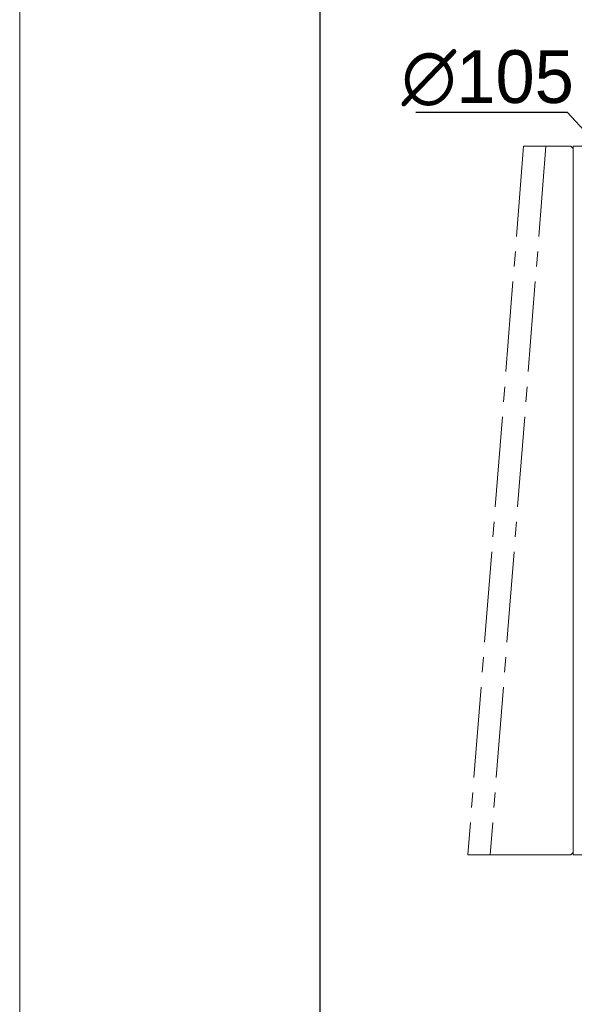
# Model space of a CAD drawing. Header units: millimetres. Extents: x 5254 to 5923, y -933 to -460.
# Tile 2 of 9: x 5254 to 5328, y -698 to -567. Entities that reach past the tile are written whole.
import ezdxf

# ---------------------------------------------------------------- set-up
doc = ezdxf.new("R2010")
doc.units = ezdxf.units.MM
doc.header["$PDSIZE"] = -5
doc.linetypes.add('点画线', pattern=[18, 12, -2, 2, -2])
doc.layers.get('0').update_dxf_attribs({"lineweight": 18})
doc.layers.get('Defpoints').update_dxf_attribs({"lineweight": 18})
for name, color, linetype, lineweight in [('7中心线层', 7, '点画线', 18), ('图框_外框线', 7, 'Continuous', 18), ('尺寸线层', 3, 'Continuous', 18)]:
    doc.layers.add(name, color=color, linetype=linetype, lineweight=lineweight)
doc.styles.add('工程字', font='txt')
doc.dimstyles.new('DIMSTYLE_17', dxfattribs={"dimtxt": 8, "dimasz": 12, "dimexe": 0.18, "dimexo": 0.0625, "dimgap": 0.09, "dimtad": 1, "dimtih": 1, "dimtoh": 1, "dimdec": 3, "dimdsep": 46, "dimtxsty": 'Standard', "dimblk": '_CAXARROW', "dimcen": 0.09, "dimdle": 24, "dimadec": 0, "dimazin": 0, "dimtfac": 0.7, "dimtdec": 3, "dimtofl": 0, "dimtmove": 0, "dimatfit": 3, "dimfxl": 1, "dimtolj": 1, "dimarcsym": 0})

# ---------------------------------------------------------------- blocks, each defined once
blk = doc.blocks.new('_CAXARROW')
blk.add_hatch(color=0).paths.add_polyline_path([(0, 0), (-1, 0.125), (-1, -0.125)], flags=0)
blk = doc.blocks.new('*D46')
at = {"layer": 'Defpoints', "color": 0}
for p in [(5338.79, -592.48), (5410.19, -669.43)]:
    blk.add_point(p, dxfattribs=at)
at = {"layer": '尺寸线层', "color": 0, "lineweight": -2}
for p, q in [((5306.61, -579.45), (5326.69, -579.45)), ((5326.69, -579.45), (5334.7, -588.08)), ((5374.49, -631.05), (5374.49, -630.87)), ((5374.4, -630.96), (5374.58, -630.96))]:
    blk.add_line(p, q, dxfattribs=at)
at = {"layer": '尺寸线层', "color": 0, "lineweight": -2, "xscale": 6, "yscale": 6, "zscale": 6, "rotation": 312.8612344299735}
blk.add_blockref('_CAXARROW', (5338.79, -592.48), dxfattribs=at)
at = {"layer": '尺寸线层', "color": 0, "insert": (5316.15, -574.95), "char_height": 7, "attachment_point": 5, "style": '工程字'}
blk.add_mtext('\\A1;∅105', dxfattribs=at)
blk = doc.blocks.new('_FILLED')
at = {"linetype": 'ByBlock'}
blk.add_hatch(color=0, dxfattribs=at).paths.add_polyline_path([(0, 0), (-1, 0.133), (-1, -0.133)], flags=0)

msp = doc.modelspace()

# ---------------------------------------------------------------- linework, layer by layer
at = {"linetype": 'Continuous', "lineweight": 15}
for p, q in [((5327.1858, -583.9579), (5320.9189, -583.9579)), ((5327.4858, -584.2578), (5327.1858, -583.9578)), ((5393.2896, -583.9579), (5327.4858, -583.9579)), ((5327.4858, -677.9579), (5327.4858, -583.9579)), ((5313.5092, -677.9579), (5327.1858, -677.9579)), ((5327.1858, -677.9579), (5327.4858, -677.6579)), ((5327.4858, -677.9579), (5393.2896, -677.9579))]:
    msp.add_line(p, q, dxfattribs=at)
at = {"layer": '7中心线层'}
for p, q in [((5320.9189, -583.9579), (5313.5092, -677.9579)), ((5323.8843, -583.9579), (5316.4746, -677.9579))]:
    msp.add_line(p, q, dxfattribs=at)
at = {"layer": '图框_外框线', "color": 3}
msp.add_lwpolyline([(5254.0032, -932.9552), (5923.3891, -932.9552), (5923.3891, -459.6037), (5254.0032, -459.6037)], close=True, dxfattribs=at)
at = {"layer": '图框_外框线', "color": 3, "lineweight": 25}
msp.add_lwpolyline([(5293.8476, -924.9863), (5915.4202, -924.9863), (5915.4202, -467.5726), (5293.8476, -467.5726)], close=True, dxfattribs=at)

# ---------------------------------------------------------------- dimensions: what is measured, and where the dimension line sits
at = {"layer": '尺寸线层'}
dim = msp.add_diameter_dim_2p(p1=(5410.1948, -669.433), p2=(5338.785, -592.4826), dimstyle='DIMSTYLE_17', override={"dimtxt": 7, "dimasz": 6, "dimgap": 1, "dimdec": 0, "dimtxsty": '工程字', "dimtol": 0, "dimldrblk": '_FILLED'}, dxfattribs=at)
dim.commit()
dim.dimension.update_dxf_attribs({"geometry": '*D46', "text_midpoint": (5316.1508, -579.4521), "dimtype": 163})

doc.saveas('drawing.dxf')
